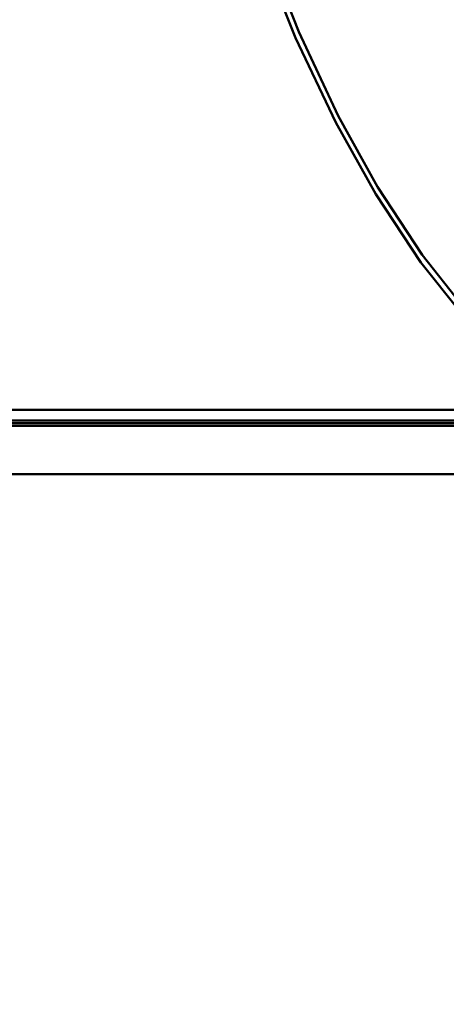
# Model space of a CAD drawing. Header units: millimetres. Extents: x 214111 to 284873, y 268617 to 319354.
# Tile 17 of 37: x 227218 to 227616, y 279079 to 279997. Entities that reach past the tile are written whole.
import ezdxf

# ---------------------------------------------------------------- set-up
doc = ezdxf.new("R2010")
doc.units = ezdxf.units.MM
doc.layers.get('0').update_dxf_attribs({"color": 250})
for name, color, linetype, lineweight in [('AM_0', 7, 'Continuous', 50), ('AM_8', 1, 'Continuous', 25), ('ОГСО_Оборудование', 7, 'Continuous', 18)]:
    doc.layers.add(name, color=color, linetype=linetype, lineweight=lineweight)
doc.layers.add('ГТО-2_Штриховка_018', color=7, linetype='Continuous', lineweight=18, true_color=0x6b6b6b)

# ---------------------------------------------------------------- blocks, each defined once
blk = doc.blocks.new('A$C3577472E')
at = {"layer": 'AM_8'}
h = blk.add_hatch(dxfattribs=at)
h.set_pattern_fill('_U', color=0, scale=7, angle=45, style=0, pattern_type=0)
h.set_pattern_definition([(45.00000000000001, (-25.00000000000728, 567.4999999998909), (-4.949747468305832, 4.949747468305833), [])])
h.paths.add_polyline_path([(-882.5, -10.00000000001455), (-882.5, -70.00000000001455), (-860.8499999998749, -70.00000000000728), (-858.3499999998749, -67.50000000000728), (-858.3499999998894, -3.000000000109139), (-860.0820508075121, -7.275957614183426e-12), (-879.8205080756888, -7.275957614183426e-12)])
at = {"layer": 'AM_0'}
for p, q in [((-857.4999999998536, 0), (-879.8205080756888, -7.275957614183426e-12)), ((-882.5, -10.00000000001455), (-879.8205080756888, -7.275957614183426e-12)), ((-860.0820508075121, -7.275957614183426e-12), (-858.3499999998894, -3.000000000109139)), ((-858.3499999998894, -3.000000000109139), (-860.0820508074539, -1.091393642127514e-10)), ((-858.3499999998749, -67.50000000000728), (-858.3499999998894, -3.000000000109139)), ((-858.3499999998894, -3.000000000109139), (-857.4999999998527, -3.000000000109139)), ((-882.5, -70.00000000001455), (-882.5, -10.00000000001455)), ((0, -69.99999999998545), (-882.5, -70.00000000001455)), ((-858.3499999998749, -67.50000000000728), (-860.8499999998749, -70.00000000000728)), ((-858.3499999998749, -67.50000000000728), (0, -67.5))]:
    blk.add_line(p, q, dxfattribs=at)
blk = doc.blocks.new('ETWTWTRZT')
blk.add_blockref('A$C3577472E', (0, -277.0000000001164))
blk = doc.blocks.new('WERR')
at = {"layer": 'AM_8'}
h = blk.add_hatch(dxfattribs=at)
h.set_pattern_fill('_U', color=0, scale=13, angle=45, style=0, pattern_type=0)
h.set_pattern_definition([(135, (162.5000000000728, 1237.581651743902), (9.192388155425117, 9.19238815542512), [])])
edge = h.paths.add_edge_path()
edge.add_line((-44.99999999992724, -530.096340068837), (-44.99999999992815, -554.7988075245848))
edge.add_line((-44.99999999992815, -554.7988075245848), (-60.31760226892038, -554.7988075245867))
edge.add_line((-60.31760226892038, -554.7988075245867), (-140.9011467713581, -400.1721408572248))
edge.add_line((-140.9011467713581, -400.1721408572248), (-288.2090159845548, -236.4654741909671))
edge.add_arc((-891.4299999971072, -925.7988075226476), 915.9999999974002, 48.81151791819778, 52.40630462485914)
edge.add_line((-332.6168908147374, -200.0000000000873), (-255.0000000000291, -200.0000000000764))
edge.add_line((-255.0000000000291, -200.0000000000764), (-255.0000000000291, -190.0000000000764))
edge.add_line((-255.0000000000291, -190.0000000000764), (-240.0000000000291, -190.0000000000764))
edge.add_line((-240.0000000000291, -190.0000000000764), (-240.0000000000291, -252.6661557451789))
edge.add_line((-240.0000000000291, -252.6661557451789), (-120.1964457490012, -385.806636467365))
edge.add_line((-120.1964457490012, -385.806636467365), (-44.99999999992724, -530.096340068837))
at = {"layer": 'AM_0'}
blk.add_line((7.275957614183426e-11, -770), (-854.9999999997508, -770), dxfattribs=at)
for points in [[(-377.9503333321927, -167.2521408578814), (-400.4577937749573, -252.8872326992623), (-427.8387506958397, -337.1760988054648), (-459.476648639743, -417.615874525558), (-496.2106880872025, -495.818047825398), (-532.8913564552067, -562.0802344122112), (-574.4642410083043, -625.4607810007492), (-610.9457635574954, -671.4558976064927), (-653.7772496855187, -711.3667111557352), (-688.457299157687, -733.1668056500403), (-726.4260426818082, -747.0843103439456), (-756.8113134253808, -750.4861192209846), (-788.9999999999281, -745.9960090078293)], [(-373.0871924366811, -170.5631392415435), (-396.0753908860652, -257.1620968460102), (-424.165705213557, -342.3005190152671), (-456.5731026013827, -423.4006622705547), (-494.080226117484, -502.2341278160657), (-531.2878343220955, -568.8890299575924), (-573.3362790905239, -632.6475553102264), (-610.1332486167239, -678.8649186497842), (-653.2857578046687, -719.015503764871), (-688.178495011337, -740.9769063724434), (-726.3730698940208, -754.948977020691), (-756.3162369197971, -758.2635600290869), (-788.9999999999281, -753.7648041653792)]]:
    blk.add_lwpolyline(points, dxfattribs=at)
blk = doc.blocks.new('awefxgxhf')
at = {"layer": 'AM_0'}
for p, q in [((980.0000000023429, 20), (-980.0000000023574, 20)), ((-980.0000000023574, -25), (980.0000000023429, -25))]:
    blk.add_line(p, q, dxfattribs=at)
blk = doc.blocks.new('ОГСО_Агрегат_Поперечный разрез')
at = {"layer": 'ОГСО_Оборудование'}
blk.add_line((-916.0000000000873, -570.2011924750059), (915.9999999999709, -570.2011924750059), dxfattribs=at)
at = {"layer": 'ОГСО_Оборудование', "extrusion": (0, 0, -1), "zscale": -1}
for name, p in [('WERR', (-5.820766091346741e-11, 214.7988075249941)), ('ETWTWTRZT', (5.820766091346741e-11, -220.7011653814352)), ('awefxgxhf', (5.820766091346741e-11, -590.2011924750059))]:
    blk.add_blockref(name, p, dxfattribs=at)

msp = doc.modelspace()

# ---------------------------------------------------------------- hatches: boundary and pattern name
at = {"layer": 'ГТО-2_Штриховка_018'}
h = msp.add_hatch(dxfattribs=at)
h.set_pattern_fill('ANSI35', color=256, scale=100, angle=-6.361109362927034e-15)
h.set_pattern_definition([(44.99999999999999, (-196417.0690113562, -923498.1865552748), (-449.0128060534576, 449.0128060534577), []), (44.99999999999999, (-195968.0560113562, -923498.1865552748), (-449.0128060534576, 449.0128060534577), [793.75, -158.75, 0, -158.75])])
h.paths.add_polyline_path([(219771.0947491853, 277297.5469064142), (219771.0947491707, 299688.0823554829), (221971.0947491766, 299688.082355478), (221971.0947491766, 299188.0823554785), (223028.5723654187, 299188.0823554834), (223028.5723654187, 298688.0823554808), (224028.5723654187, 298688.0823554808), (224028.5723654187, 299697.5455153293), (222171.0947492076, 299697.5455153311), (222171.0947491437, 299838.082355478), (218271.0947491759, 299838.0823554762), (218271.0947491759, 299697.5455153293), (218271.0947491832, 299695.8122125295), (218271.0947491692, 277297.5469064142)])
h.paths.add_polyline_path([(264778.5723654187, 298688.0823554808), (265778.5723654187, 298688.0823554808), (265778.5723654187, 299438.0823554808), (265478.5723971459, 299438.0823554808), (265478.5723971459, 299688.0823554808), (264778.5723654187, 299688.0823554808)])
h.paths.add_polyline_path([(258028.7723799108, 298697.5455153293), (259028.7723799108, 298697.5455153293), (259028.7723799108, 299688.0823554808), (258028.7723799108, 299688.0823554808)])
h.paths.add_polyline_path([(237028.5723654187, 298697.5455153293), (238028.5723654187, 298697.5455153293), (238028.5723654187, 299697.5455153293), (237028.5723654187, 299697.5455153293)])
edge = h.paths.add_edge_path()
edge.add_line((223079.0947491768, 280597.5455153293), (223079.0947491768, 279632.5454933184))
edge.add_line((223079.0947491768, 279632.5454933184), (223079.0947491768, 279597.5454713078))
edge.add_line((223079.0947491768, 279597.5454713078), (219779.0947491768, 279597.5455153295))
edge.add_line((219779.0947491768, 279597.5455153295), (219779.0947491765, 277297.5469064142))
edge.add_line((219779.0947491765, 277297.5469064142), (223531.9298578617, 273297.5450776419))
edge.add_line((223531.9298578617, 273297.5450776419), (227023.6286698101, 273397.5449000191))
edge.add_line((227023.6286698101, 273397.5449000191), (227023.6286698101, 275420.8968069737))
edge.add_line((227023.6286698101, 275420.8968069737), (226248.1534410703, 275400.8968069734))
edge.add_arc((226281.7644971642, 275877.1959501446), 477.4835880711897, 183.2801650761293, 265.9634935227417, ccw=False)
edge.add_line((225805.0631778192, 275849.8750970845), (225966.84669045, 277115.0714878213))
edge.add_line((225966.84669045, 277115.0714878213), (226204.1359822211, 279572.7157117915))
edge.add_line((226204.1359822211, 279572.7157117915), (226033.1062860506, 279572.7157117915))
edge.add_line((226033.1062860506, 279572.7157117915), (226033.1062860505, 279612.7157117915))
edge.add_line((226033.1062860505, 279612.7157117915), (225746.1359200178, 279612.1860778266))
edge.add_line((225746.1359200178, 279612.1860778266), (225694.4343243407, 279652.1788276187))
edge.add_line((225694.4343243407, 279652.1788276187), (225705.6062860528, 279736.0945024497))
edge.add_line((225705.6062860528, 279736.0945024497), (225705.6062860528, 279783.9811601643))
edge.add_line((225705.6062860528, 279783.9811601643), (225700.6062860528, 279875.2157117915))
edge.add_line((225700.6062860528, 279875.2157117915), (225498.0133556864, 279863.5453770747))
edge.add_arc((224735.2424500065, 280163.5724586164), 819.6558449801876, 265.68899229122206, 338.5283806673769, ccw=False)
edge.add_arc((224693.2884220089, 280181.8717626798), 835.8673375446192, 150.1787132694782, 268.65226853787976, ccw=False)
edge.add_line((223968.1060054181, 280597.5455153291), (223079.0947491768, 280597.5455153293))
h.paths.add_polyline_path([(224416.588581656, 276501.3217714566), (224310.3875418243, 276552.4905048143), (225486.3875418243, 276552.4905048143), (225592.588581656, 276501.3217714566)], flags=16)
edge = h.paths.add_edge_path()
edge.add_arc((233243.160850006, 279626.0339764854), 37.50000000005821, -6.361109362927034e-15, 360)
edge = h.paths.add_edge_path()
edge.add_line((266418.5723653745, 277388.082355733), (266418.5723653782, 279788.0823554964))
edge.add_line((266418.5723653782, 279788.0823554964), (266768.5723654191, 280088.0823554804))
edge.add_line((266768.5723654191, 280088.0823554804), (266771.0947491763, 280338.0823554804))
edge.add_line((266771.0947491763, 280338.0823554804), (266471.0947491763, 280338.0823554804))
edge.add_line((266471.0947491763, 280338.0823554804), (266471.0947487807, 280588.0823584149))
edge.add_line((266471.0947487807, 280588.0823584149), (265671.0947949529, 280588.0823584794))
edge.add_line((265671.0947949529, 280588.0823584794), (265671.0947949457, 280597.8762529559))
edge.add_line((265671.0947949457, 280597.8762529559), (264582.6819981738, 280597.5455153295))
edge.add_arc((264095.0091536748, 280197.6529988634), 630.6653851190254, -0.009764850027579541, 39.351807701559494, ccw=False)
edge.add_arc((264095.4315082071, 280196.0615277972), 630.244768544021, -150.4091034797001, 0.13490996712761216, ccw=False)
edge.add_line((263547.3874227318, 279884.8443228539), (263349.2947636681, 279876.4533265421))
edge.add_line((263349.2947636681, 279876.4533265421), (263346.7947636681, 279652.3443228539))
edge.add_line((263346.7947636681, 279652.3443228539), (263306.7947636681, 279622.3443228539))
edge.add_line((263306.7947636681, 279622.3443228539), (263019.2947636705, 279604.8443228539))
edge.add_line((263019.2947636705, 279604.8443228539), (263019.2947636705, 279582.3443228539))
edge.add_line((263019.2947636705, 279582.3443228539), (262999.2947636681, 279582.3443228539))
edge.add_line((262999.2947636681, 279582.3443228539), (262849.2720344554, 279571.9150004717))
edge.add_line((262849.2720344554, 279571.9150004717), (262925.1727106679, 278785.7992128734))
edge.add_line((262925.1727106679, 278785.7992128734), (262941.2706607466, 278619.0700961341))
edge.add_line((262941.2706607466, 278619.0700961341), (262958.9950314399, 278435.4958735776))
edge.add_line((262958.9950314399, 278435.4958735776), (262975.9203728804, 278260.1973284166))
edge.add_line((262975.9203728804, 278260.1973284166), (263065.476278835, 277124.5455153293))
edge.add_line((263065.476278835, 277124.5455153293), (263247.3378719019, 275859.5037081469))
edge.add_arc((262669.5088292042, 275981.3391320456), 590.5338881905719, 280.69442039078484, 348.0935683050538, ccw=False)
edge.add_line((262779.0947491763, 275401.0623022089), (262039.2947636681, 275421.0623022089))
edge.add_line((262039.2947636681, 275421.0623022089), (262039.2947806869, 273397.5430129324))
edge.add_line((262039.2947806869, 273397.5430129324), (266271.0942487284, 273397.5430129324))
edge.add_line((266271.0942487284, 273397.5430129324), (266271.094749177, 275197.5580907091))
edge.add_line((266271.094749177, 275197.5580907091), (266418.5723653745, 277388.082355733))
h.paths.add_polyline_path([(251031.2947636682, 298697.5455153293), (252031.2947636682, 298697.5455153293), (252031.2947636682, 299697.5455153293), (251031.2947636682, 299697.5455153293)])
h.paths.add_polyline_path([(230028.5723654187, 298688.0823554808), (231028.5723654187, 298688.0823554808), (231028.5723654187, 299688.0823554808), (230028.5723654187, 299688.0823554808)])
h.paths.add_polyline_path([(244028.5723654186, 298697.5455153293), (245028.5723654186, 298697.5455153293), (245028.5723654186, 299697.5455153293), (244028.5723654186, 299697.5455153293)])
edge = h.paths.add_edge_path()
edge.add_line((255039.2948721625, 277199.6975164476), (255039.2948721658, 277197.5458046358))
edge.add_line((255039.2948721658, 277197.5458046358), (255072.0244618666, 277197.5458046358))
edge.add_arc((255072.0244618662, 277447.5458046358), 250, 262.47733603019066, 270.0000000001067, ccw=False)
h.paths.add_polyline_path([(266418.5723631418, 274287.9171131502), (266418.5723631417, 276887.9171131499), (266418.5723631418, 275087.9171131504)], flags=16)
h.paths.add_polyline_path([(266362.1660449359, 277388.0823557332), (266271.094749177, 275197.5580907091), (266271.094657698, 273397.5444145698), (270768.5794560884, 273388.0795604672), (273268.5723654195, 275388.0823995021), (274768.5723654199, 275388.0823995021), (274768.5723654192, 297288.0823995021), (277768.5723654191, 298288.0823554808), (277768.5723654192, 299688.0823334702), (269078.5723654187, 299688.0823554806), (269078.5723654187, 299447.5455153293), (268778.5723654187, 299447.5455153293), (268778.5723654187, 298697.5455153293), (269778.5723654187, 298688.0823995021), (269778.5723654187, 299183.3507975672), (273271.0947491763, 299192.8139133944), (273271.0947491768, 286697.5455153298), (269521.0947491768, 286697.5455153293), (269521.0947491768, 286447.5455153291), (269221.0947492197, 286447.5455153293), (269221.0947492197, 286197.5455153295), (273271.0947491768, 286197.5455153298), (273271.0947488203, 280588.0823565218), (269071.0947487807, 280588.0823563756), (269071.0947491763, 280338.0823554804), (268771.0947491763, 280338.0823554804), (268771.0947491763, 280088.082355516), (273271.094749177, 280088.0823555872), (273271.094749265, 277388.0823557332)])
h = msp.add_hatch(dxfattribs=at)
h.set_pattern_fill('ANSI35', color=256, scale=100, angle=-6.361109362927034e-15)
h.set_pattern_definition([(44.99999999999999, (-42477.03639346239, -923507.6507838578), (-449.0128060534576, 449.0128060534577), []), (44.99999999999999, (-42028.02339346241, -923507.6507838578), (-449.0128060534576, 449.0128060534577), [793.75, -158.75, 0, -158.75])])
edge = h.paths.add_edge_path()
edge.add_line((230518.5723654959, 273388.0804935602), (230518.5723654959, 280588.081286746))
edge.add_line((230518.5723654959, 280588.081286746), (230963.0497011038, 280588.081286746))
edge.add_arc((231529.9370986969, 280209.021152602), 681.9442109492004, 146.2305733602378, 181.7367678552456)
edge.add_arc((231706.0910431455, 280179.9952443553), 857.8255974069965, 179.4417604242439, 338.3641620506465)
edge.add_line((232503.4794351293, 279863.7097595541), (232706.0723654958, 279875.3800942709))
edge.add_line((232706.0723654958, 279875.3800942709), (232711.0723654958, 279642.8800942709))
edge.add_line((232711.0723654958, 279642.8800942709), (232721.0723654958, 279632.8800942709))
edge.add_line((232721.0723654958, 279632.8800942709), (232731.0723654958, 279632.8800942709))
edge.add_line((232731.0723654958, 279632.8800942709), (232751.0723654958, 279612.8800942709))
edge.add_line((232751.0723654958, 279612.8800942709), (233038.5723654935, 279612.8800942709))
edge.add_line((233038.5723654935, 279612.8800942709), (233038.5723654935, 279572.8800942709))
edge.add_line((233038.5723654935, 279572.8800942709), (233209.602061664, 279572.8800942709))
edge.add_line((233209.602061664, 279572.8800942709), (232830.5355114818, 275850.0399171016))
edge.add_arc((233245.3808232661, 275807.7995915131), 416.9902610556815, 174.1860736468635, 273.5246091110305)
edge.add_line((233271.0162347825, 275391.5980736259), (234018.5723654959, 275411.5980736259))
edge.add_line((234018.5723654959, 275411.5980736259), (234018.5723654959, 273388.0803156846))
edge.add_line((234018.5723654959, 273388.0803156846), (230518.5723654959, 273388.0804935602))
edge = h.paths.add_edge_path()
edge.add_line((227018.5723654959, 273388.0806714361), (227018.5723654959, 275411.4325783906))
edge.add_line((227018.5723654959, 275411.4325783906), (227766.1284962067, 275391.4325783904))
edge.add_arc((227777.6268881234, 275821.2172469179), 429.9384541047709, 268.4674832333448, 363.8218340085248)
edge.add_line((228206.60921951, 275849.874421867), (227827.5426693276, 279572.7145990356))
edge.add_line((227827.5426693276, 279572.7145990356), (227998.5723654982, 279572.7145990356))
edge.add_line((227998.5723654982, 279572.7145990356), (227998.5723654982, 279612.7145990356))
edge.add_line((227998.5723654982, 279612.7145990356), (228286.0723654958, 279612.7145990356))
edge.add_line((228286.0723654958, 279612.7145990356), (228326.0723654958, 279642.7145990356))
edge.add_line((228326.0723654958, 279642.7145990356), (228331.0723654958, 279875.2145990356))
edge.add_line((228331.0723654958, 279875.2145990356), (228527.0485407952, 279875.2145990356))
edge.add_arc((229063.9248164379, 280197.3322772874), 626.0957865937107, 210.9631219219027, 359.1533851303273)
edge.add_arc((229170.3021657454, 280242.1475516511), 522.4551422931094, 354.0601126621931, 401.4625966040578)
edge.add_line((229561.8238466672, 280588.081286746), (230518.5723654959, 280588.081286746))
edge.add_line((230518.5723654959, 280588.081286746), (230518.5723654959, 273388.0804935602))
edge.add_line((230518.5723654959, 273388.0804935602), (227018.5723654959, 273388.0804935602))

# ---------------------------------------------------------------- block references
at = {"layer": 'ОГСО_Оборудование'}
msp.add_blockref('ОГСО_Агрегат_Поперечный разрез', (227018.5723654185, 280188.0823554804), dxfattribs=at)

doc.saveas('drawing.dxf')
